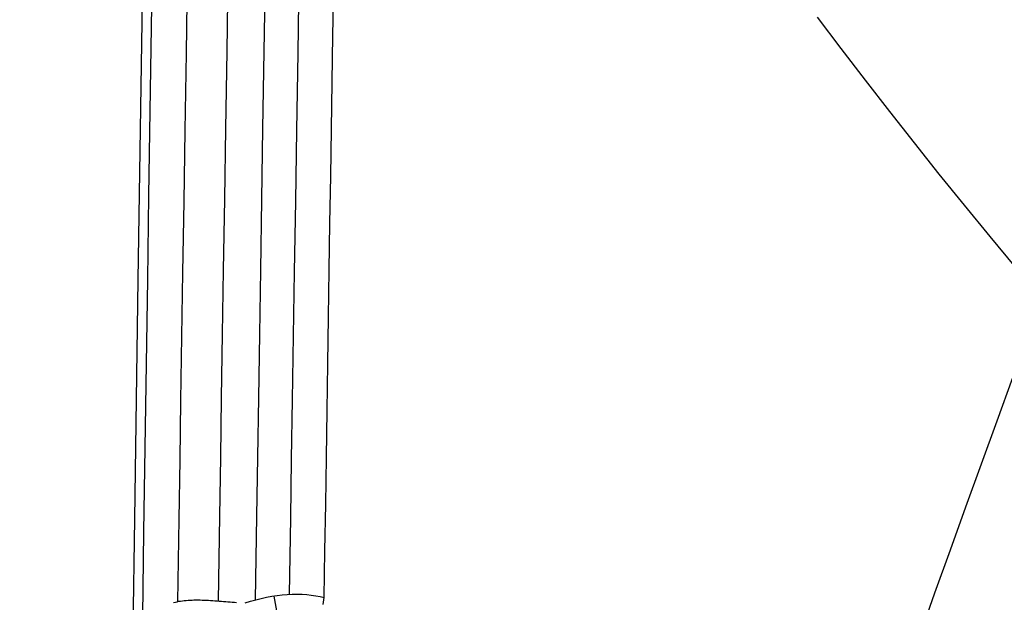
# Model space of a CAD drawing. Extents: x -19 to 1160, y -2382 to -1354.
# Tile 46 of 69: x 513.16 to 521.9, y -1859.8 to -1854.63. Entities that reach past the tile are written whole.
import ezdxf

# ---------------------------------------------------------------- set-up
doc = ezdxf.new("R2010")
doc.units = 0
doc.layers.add('1', color=7, linetype='CONTINUOUS')

msp = doc.modelspace()

# ---------------------------------------------------------------- linework, layer by layer
at = {"layer": '1', "color": 7, "extrusion": (0.999889, -0.014895, 1.33442e-07)}
msp.add_lwpolyline([(-1851.9928, 28.5462), (-1851.6866, 28.6079), (-1851.36, 28.6699), (-1851.0147, 28.7321), (-1850.6524, 28.7943), (-1850.2748, 28.8564), (-1849.8838, 28.918), (-1849.4809, 28.9791), (-1849.068, 29.0395), (-1848.6468, 29.0989), (-1848.219, 29.1573), (-1847.3506, 29.2699), (-1846.4766, 29.3757), (-1845.611, 29.4735), (-1844.7657, 29.5618), (-1843.9459, 29.6403), (-1843.1547, 29.709), (-1842.3955, 29.7677), (-1841.6694, 29.8165), (-1840.9694, 29.8565), (-1840.2863, 29.8891), (-1839.611, 29.9156), (-1838.9344, 29.9372), (-1838.2474, 29.9554), (-1836.8055, 29.9866)], dxfattribs=at)
at = {"layer": '1', "color": 7, "extrusion": (0.999864, -0.015502, -0.005659)}
msp.add_lwpolyline([(-1841.2707, 43.2839), (-1842.1309, 43.2786), (-1842.9905, 43.2761), (-1843.8495, 43.2764), (-1844.7079, 43.2795), (-1845.5658, 43.2853), (-1846.423, 43.2939), (-1847.2797, 43.3054), (-1848.1358, 43.3196), (-1848.9913, 43.3366), (-1849.8463, 43.3564), (-1850.7006, 43.379), (-1851.5544, 43.4044), (-1852.4076, 43.4326), (-1853.2602, 43.4636), (-1854.1122, 43.4973), (-1854.9636, 43.5339), (-1855.8145, 43.5732), (-1856.6648, 43.6154), (-1857.5145, 43.6603), (-1858.3636, 43.708), (-1859.2121, 43.7585), (-1860.06, 43.8118), (-1860.9074, 43.8679), (-1861.7542, 43.9268), (-1862.6004, 43.9885), (-1863.446, 44.0529), (-1864.291, 44.1202), (-1865.1354, 44.1902), (-1865.9793, 44.2631), (-1866.8226, 44.3387), (-1867.6653, 44.4171), (-1868.5074, 44.4983), (-1869.3489, 44.5823), (-1870.1898, 44.6691), (-1871.0302, 44.7587), (-1871.87, 44.8511), (-1872.7092, 44.9462), (-1873.5478, 45.0442), (-1874.3858, 45.1449), (-1875.2233, 45.2485), (-1876.0601, 45.3548), (-1876.8964, 45.4639), (-1877.7321, 45.5758), (-1878.5672, 45.6905), (-1879.4018, 45.808), (-1880.2357, 45.9283), (-1881.0691, 46.0514), (-1881.9019, 46.1772), (-1882.7341, 46.3059), (-1883.5657, 46.4373), (-1884.3967, 46.5716), (-1885.2272, 46.7086), (-1886.0571, 46.8484), (-1886.8864, 46.991), (-1887.7151, 47.1364), (-1888.5432, 47.2846), (-1889.3707, 47.4356), (-1890.1977, 47.5894), (-1891.0241, 47.7459), (-1891.8498, 47.9053), (-1892.6751, 48.0674), (-1893.4997, 48.2324), (-1894.3237, 48.4001), (-1895.1472, 48.5706), (-1895.9701, 48.7439), (-1896.7924, 48.92), (-1897.6141, 49.0989), (-1898.4352, 49.2806), (-1899.2557, 49.4651), (-1900.0757, 49.6523), (-1900.8951, 49.8424), (-1901.7139, 50.0352), (-1902.5321, 50.2309), (-1903.3497, 50.4293), (-1904.1668, 50.6305), (-1904.9832, 50.8345), (-1905.7991, 51.0413), (-1906.6144, 51.2509), (-1907.4291, 51.4633), (-1908.2433, 51.6785), (-1909.0568, 51.8964), (-1909.8698, 52.1172), (-1910.6822, 52.3407), (-1911.494, 52.5671), (-1912.3052, 52.7962), (-1913.1158, 53.0281), (-1913.9259, 53.2628), (-1914.7354, 53.5003), (-1915.5442, 53.7406), (-1916.3525, 53.9837), (-1917.1603, 54.2296), (-1917.9674, 54.4782), (-1918.774, 54.7297), (-1919.5799, 54.9839), (-1920.3853, 55.241), (-1921.1901, 55.5008), (-1921.9944, 55.7634), (-1922.798, 56.0288), (-1923.6011, 56.297), (-1924.4035, 56.568), (-1925.2054, 56.8418), (-1926.0068, 57.1184), (-1926.8075, 57.3977), (-1927.6076, 57.6799), (-1928.4072, 57.9649), (-1929.2062, 58.2526), (-1930.0046, 58.5431), (-1930.8024, 58.8364), (-1931.5996, 59.1325), (-1932.3963, 59.4314), (-1933.1923, 59.7331), (-1933.9878, 60.0376), (-1934.7827, 60.3449), (-1935.577, 60.655), (-1936.3708, 60.9678), (-1937.1639, 61.2835), (-1937.9565, 61.6019), (-1938.7485, 61.9231), (-1939.5399, 62.2472), (-1940.3307, 62.574), (-1941.1209, 62.9036), (-1941.9106, 63.236), (-1942.6996, 63.5711), (-1943.4881, 63.9091), (-1944.276, 64.2499), (-1945.0634, 64.5934), (-1945.8501, 64.9398), (-1946.6363, 65.2889)], dxfattribs=at)
at = {"layer": '1', "color": 7, "extrusion": (0.835861, 0.02457, 0.54839)}
msp.add_lwpolyline([(-1972.6845, -196.7983), (-1971.8525, -197.1131), (-1971.0202, -197.4254), (-1970.1877, -197.7355), (-1969.3549, -198.0431), (-1968.5219, -198.3484), (-1967.6887, -198.6513), (-1966.8552, -198.9519), (-1966.0214, -199.2501), (-1965.1874, -199.5459), (-1964.3532, -199.8393), (-1963.5187, -200.1304), (-1962.6839, -200.4192), (-1961.8489, -200.7055), (-1961.0137, -200.9896), (-1960.1782, -201.2712), (-1959.3425, -201.5505), (-1958.5065, -201.8274), (-1957.6703, -202.1019), (-1956.8338, -202.3741), (-1955.9971, -202.6439), (-1955.1601, -202.9114), (-1954.3229, -203.1765), (-1953.4854, -203.4392), (-1952.6477, -203.6996), (-1951.8097, -203.9576), (-1950.9715, -204.2132), (-1950.1331, -204.4665), (-1949.2944, -204.7174), (-1948.4554, -204.9659), (-1947.6162, -205.2121), (-1946.7768, -205.4559), (-1945.9371, -205.6974), (-1945.0971, -205.9364), (-1944.2569, -206.1732), (-1943.4165, -206.4075), (-1942.5758, -206.6395), (-1941.7349, -206.8691), (-1940.8937, -207.0964), (-1940.0523, -207.3213), (-1939.2106, -207.5438), (-1938.3687, -207.764), (-1937.5265, -207.9818), (-1936.6841, -208.1973), (-1935.8414, -208.4103), (-1934.9985, -208.621), (-1934.1554, -208.8294), (-1933.312, -209.0354), (-1932.4683, -209.239), (-1931.6244, -209.4403), (-1930.7803, -209.6392), (-1929.9359, -209.8357), (-1929.0912, -210.0298), (-1928.2463, -210.2216), (-1927.4012, -210.4111), (-1926.5558, -210.5982), (-1925.7102, -210.7829), (-1924.8643, -210.9652), (-1924.0182, -211.1452), (-1923.1718, -211.3228), (-1922.3252, -211.498), (-1921.4783, -211.6709), (-1920.6312, -211.8414), (-1919.7838, -212.0096), (-1918.9362, -212.1754), (-1918.0883, -212.3388), (-1917.2402, -212.4999), (-1916.3919, -212.6586), (-1915.5433, -212.8149), (-1914.6944, -212.9689), (-1913.8453, -213.1205), (-1912.996, -213.2697), (-1912.1464, -213.4166), (-1911.2965, -213.5611), (-1910.4465, -213.7033), (-1909.5961, -213.8431), (-1908.7455, -213.9805), (-1907.8947, -214.1156), (-1907.0436, -214.2483), (-1906.1923, -214.3786), (-1905.3407, -214.5065), (-1904.4889, -214.6321), (-1903.6368, -214.7554), (-1902.7845, -214.8763), (-1901.932, -214.9948), (-1901.0792, -215.1109), (-1900.2261, -215.2247), (-1899.3728, -215.3361), (-1898.5192, -215.4451), (-1897.6654, -215.5518), (-1896.8114, -215.6562), (-1895.9571, -215.7581), (-1895.1026, -215.8577), (-1894.2478, -215.9549), (-1893.3927, -216.0498), (-1892.5374, -216.1423), (-1891.6819, -216.2324), (-1890.8261, -216.3202), (-1889.9701, -216.4056), (-1889.1138, -216.4887), (-1888.2573, -216.5693), (-1887.4005, -216.6477), (-1886.5435, -216.7236), (-1885.6863, -216.7972), (-1884.8287, -216.8684), (-1883.971, -216.9373), (-1883.113, -217.0038), (-1882.2547, -217.0679), (-1881.3962, -217.1297), (-1880.5375, -217.1891), (-1879.6785, -217.2461), (-1878.8192, -217.3008), (-1877.9597, -217.3531), (-1877.1, -217.403), (-1876.24, -217.4506), (-1875.3798, -217.4958), (-1874.5193, -217.5387), (-1873.6586, -217.5792), (-1872.7976, -217.6173), (-1871.9364, -217.6531), (-1871.0749, -217.6864), (-1870.2132, -217.7175), (-1869.3512, -217.7461), (-1868.489, -217.7724), (-1867.6265, -217.7964), (-1866.7638, -217.818), (-1865.9009, -217.8372), (-1865.0377, -217.854), (-1864.1742, -217.8685)], dxfattribs=at)
at = {"layer": '1', "color": 7, "extrusion": (0.01478, 0.992043, 0.125032)}
msp.add_lwpolyline([(-541.8207, 260.0184), (-541.8214, 259.9899), (-541.8231, 259.9615), (-541.8257, 259.933), (-541.8292, 259.9046), (-541.8336, 259.8762), (-541.8389, 259.8479), (-541.845, 259.8197), (-541.8519, 259.7917), (-541.8597, 259.7638), (-541.8682, 259.7361), (-541.8775, 259.7086), (-541.8875, 259.6813), (-541.8983, 259.6544), (-541.9098, 259.6277), (-541.922, 259.6013), (-541.9348, 259.5753), (-541.9483, 259.5497), (-541.9625, 259.5244), (-541.9772, 259.4996), (-541.9925, 259.4753), (-542.0084, 259.4514), (-542.0249, 259.428), (-542.0419, 259.4052), (-542.0594, 259.3829), (-542.0774, 259.3612), (-542.0958, 259.3401), (-542.1147, 259.3196), (-542.1341, 259.2998), (-542.1538, 259.2807), (-542.174, 259.2623), (-542.1945, 259.2447), (-542.2154, 259.2278), (-542.237, 259.2115), (-542.2589, 259.1959), (-542.2811, 259.1811), (-542.3035, 259.1672), (-542.3261, 259.1539), (-542.3489, 259.1414), (-542.3717, 259.1297), (-542.3947, 259.1187), (-542.4177, 259.1083), (-542.4407, 259.0987), (-542.4636, 259.0897), (-542.4865, 259.0813), (-542.5093, 259.0736), (-542.5319, 259.0665), (-542.5543, 259.06), (-542.5765, 259.0541), (-542.5985, 259.0488), (-542.6202, 259.044), (-542.6416, 259.0398), (-542.6629, 259.0361), (-542.6839, 259.0329), (-542.7048, 259.0302), (-542.7254, 259.028), (-542.7459, 259.0263), (-542.7663, 259.025), (-542.7865, 259.0241), (-542.8066, 259.0237), (-542.8266, 259.0237), (-542.8464, 259.0241), (-542.8663, 259.0249), (-542.886, 259.026), (-542.9057, 259.0275), (-542.9428, 259.0313), (-542.9613, 259.0336), (-542.9798, 259.0363), (-542.9983, 259.0394), (-543.0169, 259.0429), (-543.0355, 259.0467), (-543.0541, 259.0509), (-543.0728, 259.0556), (-543.0916, 259.0607), (-543.1104, 259.0662), (-543.1293, 259.0722), (-543.1484, 259.0787), (-543.1675, 259.0857), (-543.1868, 259.0932), (-543.2062, 259.1012), (-543.2258, 259.1097), (-543.2454, 259.1188), (-543.2652, 259.1284), (-543.285, 259.1386), (-543.3049, 259.1494), (-543.3247, 259.1607), (-543.3445, 259.1726), (-543.3643, 259.185), (-543.384, 259.1981), (-543.4036, 259.2117), (-543.423, 259.2259), (-543.4423, 259.2408), (-543.4613, 259.2562), (-543.4802, 259.2722), (-543.4987, 259.2889), (-543.517, 259.3062)], dxfattribs=at)
at = {"layer": '1', "color": 7, "extrusion": (0.014764, 0.990972, 0.133252)}
msp.add_lwpolyline([(-541.8207, 275.1755), (-541.8213, 275.147), (-541.823, 275.1185), (-541.8255, 275.09), (-541.829, 275.0615), (-541.8333, 275.0331), (-541.8385, 275.0047), (-541.8446, 274.9765), (-541.8515, 274.9484), (-541.8592, 274.9204), (-541.8677, 274.8927), (-541.877, 274.8651), (-541.887, 274.8378), (-541.8977, 274.8108), (-541.9092, 274.784), (-541.9214, 274.7576), (-541.9342, 274.7315), (-541.9477, 274.7058), (-541.9618, 274.6805), (-541.9766, 274.6557), (-541.9919, 274.6313), (-542.0078, 274.6073), (-542.0242, 274.5839), (-542.0412, 274.561), (-542.0587, 274.5386), (-542.0767, 274.5169), (-542.0952, 274.4957), (-542.1142, 274.4752), (-542.1335, 274.4554), (-542.1533, 274.4362), (-542.1735, 274.4178), (-542.194, 274.4001), (-542.2149, 274.3832), (-542.2365, 274.3668), (-542.2584, 274.3512), (-542.2806, 274.3365), (-542.303, 274.3225), (-542.3256, 274.3092), (-542.3483, 274.2967), (-542.3712, 274.285), (-542.3941, 274.2739), (-542.4171, 274.2636), (-542.4401, 274.2539), (-542.4631, 274.2449), (-542.4859, 274.2365), (-542.5087, 274.2288), (-542.5313, 274.2217), (-542.5537, 274.2152), (-542.5759, 274.2093), (-542.5979, 274.2039), (-542.6196, 274.1991), (-542.6411, 274.1949), (-542.6623, 274.1912), (-542.6833, 274.188), (-542.7042, 274.1853), (-542.7248, 274.1831), (-542.7453, 274.1813), (-542.7657, 274.18), (-542.7859, 274.1792), (-542.806, 274.1787), (-542.826, 274.1787), (-542.8459, 274.1791), (-542.8657, 274.1798), (-542.8854, 274.181), (-542.9051, 274.1825), (-542.9422, 274.1862), (-542.9607, 274.1885), (-542.9792, 274.1912), (-542.9977, 274.1943), (-543.0163, 274.1977), (-543.0349, 274.2016), (-543.0535, 274.2058), (-543.0722, 274.2104), (-543.091, 274.2155), (-543.1098, 274.2211), (-543.1288, 274.2271), (-543.1478, 274.2335), (-543.167, 274.2405), (-543.1863, 274.248), (-543.2057, 274.256), (-543.2252, 274.2645), (-543.2449, 274.2736), (-543.2647, 274.2832), (-543.2845, 274.2934), (-543.3043, 274.3041), (-543.3242, 274.3154), (-543.344, 274.3273), (-543.3638, 274.3397), (-543.3835, 274.3528), (-543.4031, 274.3664), (-543.4225, 274.3806), (-543.4418, 274.3954), (-543.4609, 274.4108), (-543.4797, 274.4269), (-543.4983, 274.4435), (-543.5166, 274.4608)], dxfattribs=at)
at = {"layer": '1', "color": 7, "extrusion": (0.014748, 0.989923, 0.140838)}
msp.add_lwpolyline([(-541.8207, 289.1682), (-541.8212, 289.1396), (-541.8228, 289.111), (-541.8252, 289.0824), (-541.8286, 289.0538), (-541.8329, 289.0253), (-541.838, 288.9969), (-541.844, 288.9686), (-541.8509, 288.9404), (-541.8585, 288.9123), (-541.867, 288.8845), (-541.8762, 288.8568), (-541.8862, 288.8294), (-541.897, 288.8023), (-541.9084, 288.7755), (-541.9206, 288.749), (-541.9334, 288.7228), (-541.9469, 288.697), (-541.961, 288.6716), (-541.9757, 288.6466), (-541.9911, 288.6221), (-542.007, 288.5981), (-542.0235, 288.5746), (-542.0405, 288.5516), (-542.058, 288.5292), (-542.076, 288.5073), (-542.0945, 288.4861), (-542.1135, 288.4655), (-542.1329, 288.4456), (-542.1527, 288.4264), (-542.173, 288.4079), (-542.1936, 288.3901), (-542.2145, 288.3731), (-542.2361, 288.3568), (-542.258, 288.3412), (-542.2801, 288.3264), (-542.3025, 288.3124), (-542.3251, 288.2991), (-542.3478, 288.2866), (-542.3707, 288.2748), (-542.3936, 288.2638), (-542.4166, 288.2534), (-542.4396, 288.2437), (-542.4626, 288.2347), (-542.4854, 288.2263), (-542.5082, 288.2186), (-542.5308, 288.2115), (-542.5532, 288.205), (-542.5754, 288.199), (-542.5974, 288.1937), (-542.6191, 288.1889), (-542.6405, 288.1846), (-542.6618, 288.1809), (-542.6828, 288.1777), (-542.7036, 288.175), (-542.7243, 288.1727), (-542.7448, 288.171), (-542.7651, 288.1697), (-542.7853, 288.1688), (-542.8054, 288.1684), (-542.8254, 288.1683), (-542.8453, 288.1687), (-542.8651, 288.1694), (-542.8849, 288.1706), (-542.9046, 288.172), (-542.9417, 288.1758), (-542.9602, 288.1781), (-542.9787, 288.1808), (-542.9972, 288.1838), (-543.0158, 288.1873), (-543.0344, 288.1911), (-543.053, 288.1953), (-543.0717, 288.1999), (-543.0905, 288.205), (-543.1093, 288.2105), (-543.1283, 288.2165), (-543.1473, 288.223), (-543.1665, 288.2299), (-543.1858, 288.2374), (-543.2052, 288.2454), (-543.2247, 288.2539), (-543.2444, 288.263), (-543.2642, 288.2726), (-543.284, 288.2828), (-543.3039, 288.2935), (-543.3237, 288.3048), (-543.3436, 288.3166), (-543.3634, 288.3291), (-543.3831, 288.3421), (-543.4027, 288.3557), (-543.4221, 288.3699), (-543.4414, 288.3847), (-543.4605, 288.4001), (-543.4793, 288.4161), (-543.4979, 288.4328), (-543.5162, 288.4501)], dxfattribs=at)
at = {"layer": '1', "color": 7, "extrusion": (0.014731, 0.988814, 0.148425)}
msp.add_lwpolyline([(-541.8207, 303.167), (-541.8211, 303.1383), (-541.8225, 303.1096), (-541.8249, 303.0809), (-541.8282, 303.0522), (-541.8324, 303.0236), (-541.8374, 302.9951), (-541.8434, 302.9666), (-541.8502, 302.9383), (-541.8578, 302.9102), (-541.8662, 302.8822), (-541.8754, 302.8545), (-541.8853, 302.8269), (-541.896, 302.7997), (-541.9075, 302.7727), (-541.9196, 302.7461), (-541.9324, 302.7198), (-541.9459, 302.6939), (-541.96, 302.6684), (-541.9748, 302.6433), (-541.9901, 302.6187), (-542.0061, 302.5945), (-542.0226, 302.5709), (-542.0396, 302.5478), (-542.0572, 302.5253), (-542.0752, 302.5034), (-542.0938, 302.482), (-542.1128, 302.4614), (-542.1323, 302.4413), (-542.1521, 302.422), (-542.1724, 302.4035), (-542.1931, 302.3856), (-542.2141, 302.3686), (-542.2357, 302.3522), (-542.2575, 302.3366), (-542.2797, 302.3218), (-542.3021, 302.3078), (-542.3246, 302.2945), (-542.3474, 302.282), (-542.3702, 302.2702), (-542.3932, 302.2591), (-542.4161, 302.2487), (-542.4391, 302.239), (-542.4621, 302.23), (-542.4849, 302.2216), (-542.5077, 302.2139), (-542.5303, 302.2068), (-542.5527, 302.2002), (-542.5749, 302.1943), (-542.5969, 302.1889), (-542.6185, 302.1841), (-542.64, 302.1798), (-542.6612, 302.1761), (-542.6823, 302.1729), (-542.7031, 302.1702), (-542.7238, 302.1679), (-542.7442, 302.1661), (-542.7646, 302.1648), (-542.7848, 302.1639), (-542.8049, 302.1635), (-542.8249, 302.1634), (-542.8448, 302.1638), (-542.8646, 302.1645), (-542.8844, 302.1657), (-542.9041, 302.1671), (-542.9411, 302.1708), (-542.9596, 302.1731), (-542.9782, 302.1758), (-542.9967, 302.1789), (-543.0152, 302.1823), (-543.0338, 302.1861), (-543.0525, 302.1903), (-543.0712, 302.1949), (-543.09, 302.2), (-543.1088, 302.2055), (-543.1278, 302.2115), (-543.1468, 302.2179), (-543.166, 302.2249), (-543.1853, 302.2323), (-543.2047, 302.2403), (-543.2243, 302.2488), (-543.2439, 302.2579), (-543.2637, 302.2675), (-543.2836, 302.2776), (-543.3034, 302.2883), (-543.3233, 302.2996), (-543.3431, 302.3115), (-543.3629, 302.3239), (-543.3826, 302.3369), (-543.4022, 302.3505), (-543.4217, 302.3647), (-543.441, 302.3795), (-543.4601, 302.3949), (-543.4789, 302.4109), (-543.4975, 302.4276), (-543.5159, 302.4448)], dxfattribs=at)
at = {"layer": '1', "color": 7, "extrusion": (0.014716, 0.987761, 0.155278)}
msp.add_lwpolyline([(-541.8207, 315.812), (-541.821, 315.7833), (-541.8223, 315.7545), (-541.8246, 315.7257), (-541.8278, 315.697), (-541.8319, 315.6683), (-541.8369, 315.6396), (-541.8428, 315.6111), (-541.8495, 315.5827), (-541.8571, 315.5544), (-541.8655, 315.5264), (-541.8746, 315.4985), (-541.8846, 315.4709), (-541.8952, 315.4435), (-541.9067, 315.4165), (-541.9188, 315.3897), (-541.9316, 315.3633), (-541.9451, 315.3373), (-541.9592, 315.3117), (-541.974, 315.2865), (-541.9893, 315.2618), (-542.0053, 315.2376), (-542.0218, 315.2139), (-542.0389, 315.1907), (-542.0565, 315.168), (-542.0746, 315.146), (-542.0931, 315.1246), (-542.1122, 315.1038), (-542.1317, 315.0838), (-542.1516, 315.0644), (-542.1719, 315.0457), (-542.1926, 315.0278), (-542.2137, 315.0107), (-542.2353, 314.9943), (-542.2571, 314.9787), (-542.2793, 314.9639), (-542.3017, 314.9499), (-542.3242, 314.9366), (-542.347, 314.9241), (-542.3698, 314.9123), (-542.3927, 314.9012), (-542.4157, 314.8908), (-542.4387, 314.8811), (-542.4616, 314.872), (-542.4845, 314.8637), (-542.5072, 314.8559), (-542.5298, 314.8488), (-542.5523, 314.8422), (-542.5744, 314.8363), (-542.5964, 314.8309), (-542.6181, 314.8261), (-542.6395, 314.8218), (-542.6608, 314.818), (-542.6818, 314.8148), (-542.7026, 314.8121), (-542.7233, 314.8098), (-542.7438, 314.808), (-542.7641, 314.8067), (-542.7843, 314.8058), (-542.8044, 314.8054), (-542.8244, 314.8053), (-542.8443, 314.8057), (-542.8641, 314.8064), (-542.8839, 314.8075), (-542.9036, 314.8089), (-542.9406, 314.8126), (-542.9592, 314.8149), (-542.9777, 314.8176), (-542.9962, 314.8206), (-543.0148, 314.824), (-543.0334, 314.8278), (-543.052, 314.832), (-543.0707, 314.8367), (-543.0895, 314.8417), (-543.1083, 314.8472), (-543.1273, 314.8532), (-543.1464, 314.8596), (-543.1655, 314.8666), (-543.1848, 314.874), (-543.2042, 314.882), (-543.2238, 314.8905), (-543.2435, 314.8995), (-543.2633, 314.9091), (-543.2831, 314.9193), (-543.303, 314.93), (-543.3229, 314.9412), (-543.3427, 314.9531), (-543.3625, 314.9655), (-543.3823, 314.9785), (-543.4019, 314.9921), (-543.4213, 315.0063), (-543.4406, 315.0211), (-543.4597, 315.0365), (-543.4786, 315.0525), (-543.4972, 315.0691), (-543.5155, 315.0863)], dxfattribs=at)
at = {"layer": '1', "color": 7, "extrusion": (0.014699, 0.986661, 0.162126)}
msp.add_lwpolyline([(-541.8207, 328.4513), (-541.821, 328.4225), (-541.8222, 328.3937), (-541.8244, 328.3648), (-541.8275, 328.336), (-541.8316, 328.3072), (-541.8365, 328.2785), (-541.8424, 328.2499), (-541.849, 328.2214), (-541.8566, 328.1931), (-541.8649, 328.1649), (-541.874, 328.137), (-541.8839, 328.1093), (-541.8946, 328.0819), (-541.906, 328.0548), (-541.9181, 328.0279), (-541.9309, 328.0015), (-541.9444, 327.9754), (-541.9585, 327.9497), (-541.9733, 327.9244), (-541.9886, 327.8996), (-542.0046, 327.8753), (-542.0211, 327.8515), (-542.0382, 327.8283), (-542.0558, 327.8056), (-542.074, 327.7835), (-542.0926, 327.762), (-542.1116, 327.7412), (-542.1312, 327.721), (-542.1511, 327.7016), (-542.1715, 327.6829), (-542.1922, 327.6649), (-542.2133, 327.6478), (-542.2349, 327.6314), (-542.2568, 327.6157), (-542.2789, 327.6009), (-542.3013, 327.5869), (-542.3238, 327.5736), (-542.3465, 327.5611), (-542.3694, 327.5492), (-542.3923, 327.5381), (-542.4153, 327.5277), (-542.4382, 327.518), (-542.4612, 327.509), (-542.484, 327.5006), (-542.5068, 327.4928), (-542.5294, 327.4856), (-542.5518, 327.4791), (-542.574, 327.4731), (-542.5959, 327.4678), (-542.6176, 327.4629), (-542.6391, 327.4586), (-542.6603, 327.4549), (-542.6813, 327.4516), (-542.7022, 327.4489), (-542.7228, 327.4466), (-542.7433, 327.4448), (-542.7636, 327.4435), (-542.7839, 327.4426), (-542.8039, 327.4421), (-542.8239, 327.4421), (-542.8438, 327.4424), (-542.8636, 327.4431), (-542.8834, 327.4442), (-542.9031, 327.4456), (-542.9402, 327.4493), (-542.9587, 327.4516), (-542.9772, 327.4543), (-542.9957, 327.4573), (-543.0143, 327.4607), (-543.0329, 327.4645), (-543.0516, 327.4687), (-543.0703, 327.4733), (-543.089, 327.4784), (-543.1079, 327.4838), (-543.1268, 327.4898), (-543.1459, 327.4962), (-543.1651, 327.5032), (-543.1844, 327.5106), (-543.2038, 327.5186), (-543.2234, 327.5271), (-543.2431, 327.5361), (-543.2629, 327.5457), (-543.2827, 327.5558), (-543.3026, 327.5665), (-543.3225, 327.5778), (-543.3423, 327.5896), (-543.3622, 327.602), (-543.3819, 327.615), (-543.4015, 327.6286), (-543.421, 327.6428), (-543.4403, 327.6576), (-543.4594, 327.6729), (-543.4782, 327.6889), (-543.4969, 327.7056), (-543.5152, 327.7228)], dxfattribs=at)
at = {"layer": '1', "color": 7, "extrusion": (0.014683, 0.985596, 0.168477)}
msp.add_lwpolyline([(-541.8207, 340.1755), (-541.8209, 340.1467), (-541.8221, 340.1178), (-541.8243, 340.089), (-541.8274, 340.0601), (-541.8314, 340.0313), (-541.8363, 340.0026), (-541.8421, 339.9739), (-541.8488, 339.9454), (-541.8563, 339.917), (-541.8646, 339.8889), (-541.8737, 339.8609), (-541.8836, 339.8332), (-541.8943, 339.8057), (-541.9056, 339.7785), (-541.9177, 339.7517), (-541.9305, 339.7252), (-541.944, 339.699), (-541.9581, 339.6733), (-541.9729, 339.648), (-541.9882, 339.6232), (-542.0042, 339.5988), (-542.0207, 339.575), (-542.0378, 339.5517), (-542.0554, 339.529), (-542.0735, 339.5069), (-542.0922, 339.4854), (-542.1112, 339.4645), (-542.1308, 339.4443), (-542.1507, 339.4249), (-542.1711, 339.4061), (-542.1919, 339.3882), (-542.213, 339.371), (-542.2345, 339.3545), (-542.2564, 339.3389), (-542.2785, 339.3241), (-542.3009, 339.31), (-542.3234, 339.2967), (-542.3462, 339.2842), (-542.369, 339.2724), (-542.3919, 339.2613), (-542.4149, 339.2509), (-542.4378, 339.2411), (-542.4608, 339.2321), (-542.4836, 339.2236), (-542.5064, 339.2159), (-542.529, 339.2087), (-542.5514, 339.2021), (-542.5736, 339.1962), (-542.5955, 339.1908), (-542.6172, 339.1859), (-542.6386, 339.1816), (-542.6599, 339.1779), (-542.6809, 339.1746), (-542.7017, 339.1719), (-542.7224, 339.1696), (-542.7429, 339.1678), (-542.7632, 339.1664), (-542.7834, 339.1655), (-542.8035, 339.1651), (-542.8235, 339.165), (-542.8434, 339.1653), (-542.8632, 339.166), (-542.883, 339.1671), (-542.9027, 339.1685), (-542.9397, 339.1722), (-542.9583, 339.1745), (-542.9768, 339.1772), (-542.9953, 339.1802), (-543.0139, 339.1836), (-543.0325, 339.1873), (-543.0511, 339.1915), (-543.0698, 339.1961), (-543.0886, 339.2012), (-543.1075, 339.2067), (-543.1264, 339.2126), (-543.1455, 339.219), (-543.1647, 339.2259), (-543.184, 339.2334), (-543.2034, 339.2413), (-543.223, 339.2498), (-543.2427, 339.2588), (-543.2625, 339.2684), (-543.2823, 339.2785), (-543.3022, 339.2892), (-543.3221, 339.3005), (-543.342, 339.3123), (-543.3618, 339.3247), (-543.3815, 339.3377), (-543.4011, 339.3513), (-543.4206, 339.3654), (-543.4399, 339.3802), (-543.459, 339.3956), (-543.4779, 339.4116), (-543.4966, 339.4282), (-543.5149, 339.4454)], dxfattribs=at)
at = {"layer": '1', "color": 7, "extrusion": (0.014667, 0.984491, 0.174821)}
msp.add_lwpolyline([(-541.8207, 351.8862), (-541.821, 351.8575), (-541.8222, 351.8286), (-541.8244, 351.7998), (-541.8275, 351.771), (-541.8316, 351.7423), (-541.8365, 351.7136), (-541.8424, 351.685), (-541.849, 351.6565), (-541.8565, 351.6282), (-541.8649, 351.6001), (-541.874, 351.5722), (-541.8839, 351.5446), (-541.8945, 351.5172), (-541.9059, 351.49), (-541.918, 351.4632), (-541.9308, 351.4368), (-541.9442, 351.4107), (-541.9583, 351.3851), (-541.973, 351.3598), (-541.9884, 351.335), (-542.0043, 351.3108), (-542.0208, 351.287), (-542.0379, 351.2637), (-542.0554, 351.241), (-542.0735, 351.219), (-542.0921, 351.1975), (-542.1111, 351.1767), (-542.1306, 351.1565), (-542.1505, 351.1371), (-542.1709, 351.1184), (-542.1916, 351.1005), (-542.2127, 351.0833), (-542.2342, 351.0669), (-542.256, 351.0512), (-542.2782, 351.0364), (-542.3005, 351.0223), (-542.3231, 351.009), (-542.3458, 350.9965), (-542.3686, 350.9846), (-542.3915, 350.9735), (-542.4145, 350.9631), (-542.4374, 350.9534), (-542.4604, 350.9443), (-542.4832, 350.9359), (-542.506, 350.9281), (-542.5286, 350.9209), (-542.551, 350.9143), (-542.5732, 350.9084), (-542.5951, 350.903), (-542.6168, 350.8981), (-542.6382, 350.8938), (-542.6594, 350.89), (-542.6805, 350.8868), (-542.7013, 350.884), (-542.7219, 350.8817), (-542.7424, 350.8799), (-542.7628, 350.8785), (-542.783, 350.8776), (-542.8031, 350.8771), (-542.8231, 350.8771), (-542.843, 350.8774), (-542.8628, 350.8781), (-542.8825, 350.8792), (-542.9023, 350.8806), (-542.9393, 350.8842), (-542.9578, 350.8865), (-542.9764, 350.8892), (-542.9949, 350.8922), (-543.0135, 350.8956), (-543.0321, 350.8993), (-543.0507, 350.9035), (-543.0694, 350.9081), (-543.0882, 350.9131), (-543.1071, 350.9186), (-543.126, 350.9245), (-543.1451, 350.931), (-543.1643, 350.9379), (-543.1836, 350.9453), (-543.203, 350.9532), (-543.2226, 350.9617), (-543.2423, 350.9707), (-543.2621, 350.9803), (-543.282, 350.9904), (-543.3018, 351.0011), (-543.3217, 351.0123), (-543.3416, 351.0242), (-543.3614, 351.0366), (-543.3812, 351.0495), (-543.4008, 351.0631), (-543.4203, 351.0773), (-543.4396, 351.092), (-543.4587, 351.1074), (-543.4776, 351.1234), (-543.4962, 351.14), (-543.5146, 351.1572)], dxfattribs=at)
at = {"layer": '1', "color": 7, "extrusion": (0.014655, 0.983652, 0.17948)}
msp.add_lwpolyline([(-541.8207, 360.4839), (-541.8211, 360.4553), (-541.8224, 360.4266), (-541.8248, 360.3979), (-541.828, 360.3693), (-541.8321, 360.3406), (-541.8372, 360.3121), (-541.843, 360.2837), (-541.8498, 360.2554), (-541.8573, 360.2272), (-541.8657, 360.1992), (-541.8748, 360.1715), (-541.8847, 360.144), (-541.8954, 360.1167), (-541.9068, 360.0898), (-541.9188, 360.0631), (-541.9316, 360.0368), (-541.945, 360.0109), (-541.9591, 359.9854), (-541.9738, 359.9603), (-541.9891, 359.9356), (-542.005, 359.9115), (-542.0214, 359.8878), (-542.0384, 359.8647), (-542.0559, 359.8422), (-542.0739, 359.8202), (-542.0924, 359.7989), (-542.1114, 359.7782), (-542.1308, 359.7581), (-542.1506, 359.7388), (-542.1708, 359.7202), (-542.1914, 359.7023), (-542.2124, 359.6852), (-542.2339, 359.6688), (-542.2558, 359.6531), (-542.2779, 359.6383), (-542.3002, 359.6242), (-542.3228, 359.6109), (-542.3455, 359.5984), (-542.3683, 359.5865), (-542.3912, 359.5754), (-542.4142, 359.565), (-542.4371, 359.5552), (-542.4601, 359.5461), (-542.4829, 359.5377), (-542.5057, 359.5299), (-542.5283, 359.5227), (-542.5507, 359.5162), (-542.5728, 359.5102), (-542.5948, 359.5048), (-542.6165, 359.4999), (-542.6379, 359.4956), (-542.6591, 359.4918), (-542.6802, 359.4885), (-542.701, 359.4858), (-542.7216, 359.4835), (-542.7421, 359.4817), (-542.7625, 359.4803), (-542.7827, 359.4794), (-542.8028, 359.4789), (-542.8228, 359.4788), (-542.8427, 359.4791), (-542.8625, 359.4798), (-542.8822, 359.4809), (-542.9019, 359.4823), (-542.939, 359.4859), (-542.9575, 359.4882), (-542.976, 359.4908), (-542.9946, 359.4938), (-543.0132, 359.4972), (-543.0318, 359.501), (-543.0504, 359.5052), (-543.0691, 359.5098), (-543.0879, 359.5148), (-543.1068, 359.5202), (-543.1257, 359.5262), (-543.1448, 359.5326), (-543.164, 359.5395), (-543.1833, 359.5469), (-543.2027, 359.5548), (-543.2223, 359.5633), (-543.242, 359.5723), (-543.2618, 359.5819), (-543.2817, 359.592), (-543.3016, 359.6027), (-543.3215, 359.6139), (-543.3414, 359.6257), (-543.3612, 359.6381), (-543.3809, 359.6511), (-543.4005, 359.6647), (-543.42, 359.6788), (-543.4394, 359.6936), (-543.4585, 359.7089), (-543.4774, 359.7249), (-543.496, 359.7415), (-543.5144, 359.7587)], dxfattribs=at)
at = {"layer": '1', "color": 7, "extrusion": (0.014648, 0.983225, 0.181808)}
msp.add_lwpolyline([(-541.8207, 364.7784), (-541.8212, 364.7498), (-541.8226, 364.7213), (-541.8251, 364.6927), (-541.8284, 364.6641), (-541.8326, 364.6356), (-541.8377, 364.6072), (-541.8436, 364.5789), (-541.8504, 364.5507), (-541.858, 364.5227), (-541.8664, 364.4948), (-541.8755, 364.4672), (-541.8855, 364.4398), (-541.8961, 364.4127), (-541.9075, 364.3858), (-541.9196, 364.3593), (-541.9323, 364.3332), (-541.9457, 364.3073), (-541.9598, 364.2819), (-541.9744, 364.257), (-541.9897, 364.2324), (-542.0055, 364.2084), (-542.0219, 364.1848), (-542.0389, 364.1618), (-542.0563, 364.1394), (-542.0743, 364.1175), (-542.0927, 364.0963), (-542.1116, 364.0756), (-542.131, 364.0557), (-542.1507, 364.0364), (-542.1709, 364.0179), (-542.1914, 364.0001), (-542.2123, 363.9831), (-542.2338, 363.9666), (-542.2557, 363.951), (-542.2778, 363.9361), (-542.3001, 363.9221), (-542.3227, 363.9088), (-542.3454, 363.8962), (-542.3682, 363.8843), (-542.3911, 363.8732), (-542.414, 363.8628), (-542.437, 363.853), (-542.4599, 363.8439), (-542.4828, 363.8355), (-542.5055, 363.8277), (-542.5281, 363.8205), (-542.5505, 363.814), (-542.5727, 363.808), (-542.5946, 363.8025), (-542.6163, 363.7977), (-542.6377, 363.7934), (-542.659, 363.7896), (-542.68, 363.7863), (-542.7008, 363.7835), (-542.7215, 363.7812), (-542.742, 363.7794), (-542.7623, 363.7781), (-542.7825, 363.7771), (-542.8026, 363.7766), (-542.8226, 363.7766), (-542.8425, 363.7769), (-542.8623, 363.7776), (-542.8821, 363.7786), (-542.9018, 363.78), (-542.9389, 363.7836), (-542.9574, 363.7859), (-542.9759, 363.7886), (-542.9944, 363.7916), (-543.013, 363.795), (-543.0316, 363.7987), (-543.0503, 363.8029), (-543.069, 363.8075), (-543.0877, 363.8125), (-543.1066, 363.818), (-543.1256, 363.8239), (-543.1446, 363.8303), (-543.1638, 363.8372), (-543.1831, 363.8446), (-543.2026, 363.8525), (-543.2222, 363.861), (-543.2419, 363.87), (-543.2617, 363.8796), (-543.2815, 363.8897), (-543.3014, 363.9004), (-543.3213, 363.9116), (-543.3412, 363.9234), (-543.361, 363.9358), (-543.3808, 363.9488), (-543.4004, 363.9623), (-543.4199, 363.9765), (-543.4392, 363.9912), (-543.4584, 364.0066), (-543.4773, 364.0226), (-543.4959, 364.0392), (-543.5143, 364.0564)], dxfattribs=at)
at = {"layer": '1', "color": 7}
msp.add_lwpolyline([(515.4208, -1859.7429), (515.5314, -1860.3652), (515.6471, -1860.9865), (515.7254, -1861.3921), (515.8059, -1861.7972), (515.8886, -1862.2019), (515.9734, -1862.6062), (516.0688, -1863.0481), (516.1667, -1863.4894), (516.2672, -1863.9301), (516.3704, -1864.3702), (516.4856, -1864.8487), (516.6039, -1865.3264), (516.7253, -1865.8034), (516.8498, -1866.2796), (516.9888, -1866.7972), (517.1315, -1867.3137), (517.2778, -1867.8293), (517.4277, -1868.3438), (517.5949, -1868.9023), (517.7663, -1869.4594), (517.942, -1870.0152)], dxfattribs=at)
for points in [[(515.0956, -1849.0096, 28.8705), (515.0874, -1849.5237, 28.8404), (515.0791, -1850.0475, 28.8067), (515.0707, -1850.5711, 28.7697), (515.0619, -1851.1263, 28.7271), (515.0531, -1851.6812, 28.6808), (515.0436, -1852.2862, 28.6262), (515.034, -1852.8908, 28.5672), (515.0235, -1853.5578, 28.497), (515.013, -1854.2243, 28.4214), (515.0022, -1854.9082, 28.3383), (514.9914, -1855.5914, 28.2494), (514.9815, -1856.2208, 28.1625), (514.9716, -1856.8495, 28.0707), (514.9627, -1857.4169, 27.9836), (514.9538, -1857.9836, 27.8926), (514.9456, -1858.5091, 27.8047), (514.9373, -1859.034, 27.7133), (514.9256, -1859.7841, 27.5767)], [(514.7334, -1849.0137, 29.0419), (514.7253, -1849.5289, 29.0119), (514.717, -1850.0538, 28.9783), (514.7088, -1850.5784, 28.9415), (514.7001, -1851.1347, 28.8989), (514.6913, -1851.6908, 28.8528), (514.6818, -1852.297, 28.7982), (514.6724, -1852.9028, 28.7393), (514.6619, -1853.5713, 28.6692), (514.6515, -1854.2391, 28.5937), (514.6408, -1854.9245, 28.5106), (514.6301, -1855.6092, 28.4218), (514.6203, -1856.24, 28.3348), (514.6105, -1856.87, 28.243), (514.6016, -1857.4386, 28.156), (514.5928, -1858.0065, 28.065), (514.5846, -1858.5332, 27.977), (514.5764, -1859.0592, 27.8855), (514.565, -1859.7929, 27.7522)], [(515.425, -1849.0131, 28.8458), (515.4167, -1849.5271, 28.8155), (515.4084, -1850.0507, 28.7816), (515.4, -1850.5741, 28.7445), (515.3912, -1851.1292, 28.7017), (515.3824, -1851.6839, 28.6552), (515.3728, -1852.2887, 28.6004), (515.3632, -1852.893, 28.5413), (515.3527, -1853.5599, 28.4709), (515.3422, -1854.2261, 28.3952), (515.3314, -1854.9098, 28.3118), (515.3206, -1855.5927, 28.2228), (515.3107, -1856.2219, 28.1357), (515.3008, -1856.8504, 28.0438), (515.2919, -1857.4175, 27.9566), (515.283, -1857.984, 27.8655), (515.2747, -1858.5093, 27.7774), (515.2665, -1859.0341, 27.6859), (515.2548, -1859.7762, 27.5506)], [(515.7249, -1849.0218, 28.9211), (515.7168, -1849.5362, 28.8907), (515.7084, -1850.0603, 28.8565), (515.7001, -1850.5841, 28.8192), (515.6913, -1851.1396, 28.7762), (515.6826, -1851.6948, 28.7295), (515.673, -1852.3001, 28.6745), (515.6635, -1852.905, 28.6151), (515.653, -1853.5724, 28.5445), (515.6425, -1854.2392, 28.4686), (515.6317, -1854.9235, 28.385), (515.621, -1855.607, 28.2957), (515.6111, -1856.2367, 28.2084), (515.6013, -1856.8657, 28.1162), (515.5924, -1857.4333, 28.0288), (515.5835, -1858.0003, 27.9375), (515.5752, -1858.5261, 27.8492), (515.567, -1859.0513, 27.7575), (515.5565, -1859.7254, 27.6347)], [(514.0764, -1866.3451, 39.8258), (514.0889, -1865.5061, 39.7908), (514.1016, -1864.6528, 39.7588), (514.1146, -1863.7819, 39.7294), (514.1279, -1862.8905, 39.7023), (514.1415, -1861.9754, 39.6773), (514.1555, -1861.0335, 39.6541), (514.185, -1859.0568, 39.6117), (514.2166, -1856.9357, 39.5728), (514.2507, -1854.6452, 39.5351), (514.328, -1849.4565, 39.4536)], [(514.2561, -1859.9205, 39.9336), (514.2672, -1859.1738, 39.9121), (514.2784, -1858.4269, 39.8929), (514.2895, -1857.68, 39.876), (514.3007, -1856.9331, 39.8614), (514.3119, -1856.1861, 39.8491), (514.323, -1855.4391, 39.8391), (514.3342, -1854.6921, 39.8315), (514.3454, -1853.945, 39.8262), (514.3566, -1853.198, 39.8232), (514.3678, -1852.4509, 39.8225), (514.379, -1851.7038, 39.8242), (514.3901, -1850.9568, 39.8281), (514.4013, -1850.2098, 39.8344), (514.4126, -1849.4628, 39.8431)], [(515.8678, -1859.7557, 27.8372), (515.8741, -1859.3415, 27.9133), (515.8804, -1858.927, 27.9873), (515.8867, -1858.5121, 28.0592), (515.893, -1858.0968, 28.1289), (515.8993, -1857.6812, 28.1966), (515.9057, -1857.2652, 28.2621), (515.9121, -1856.849, 28.3257), (515.9186, -1856.4324, 28.3871), (515.9252, -1856.0155, 28.4466), (515.9318, -1855.5984, 28.504), (515.9384, -1855.181, 28.5592), (515.945, -1854.7633, 28.6123), (515.9514, -1854.3454, 28.6631)], [(522.0068, -1856.8262, 33.8227), (521.7775, -1856.5506, 33.669), (521.5509, -1856.2745, 33.5155), (521.3269, -1855.9977, 33.3623), (521.1055, -1855.7202, 33.2094), (520.8867, -1855.4421, 33.0567), (520.6705, -1855.1633, 32.9042), (520.4568, -1854.8839, 32.752), (520.2457, -1854.6038, 32.6001)], [(515.8579, -1859.8182, 27.8372), (515.8608, -1859.7966, 27.8372), (515.8641, -1859.7757, 27.8372), (515.8678, -1859.7557, 27.8372)], [(514.5309, -1859.7996, 27.7834), (514.546, -1859.7958, 27.7713), (514.5613, -1859.7923, 27.7594), (514.577, -1859.7892, 27.7477), (514.5929, -1859.7864, 27.7363), (514.6091, -1859.7841, 27.7252), (514.6255, -1859.7821, 27.7144), (514.6423, -1859.7804, 27.7039), (514.6592, -1859.7791, 27.6936), (514.6764, -1859.7781, 27.6836), (514.6938, -1859.7774, 27.674), (514.7115, -1859.7769, 27.6646), (514.7293, -1859.7767, 27.6555), (514.7473, -1859.7768, 27.6468), (514.7655, -1859.777, 27.6384), (514.7838, -1859.7775, 27.6303), (514.8023, -1859.7781, 27.6225), (514.821, -1859.779, 27.6151), (514.8398, -1859.7799, 27.608), (514.8587, -1859.7811, 27.6013), (514.8776, -1859.7823, 27.5949), (514.8967, -1859.7836, 27.5889), (514.9158, -1859.785, 27.5833), (514.9351, -1859.7865, 27.578), (514.9544, -1859.788, 27.5732), (514.9737, -1859.7895, 27.5687), (514.9931, -1859.7911, 27.5645), (515.0125, -1859.7926, 27.5608), (515.0319, -1859.7941, 27.5575), (515.0514, -1859.7956, 27.5546), (515.0708, -1859.7971, 27.5522), (515.0902, -1859.7984, 27.5501)]]:
    msp.add_polyline3d(points, dxfattribs=at)
at = {"layer": '1', "color": 7, "extrusion": (-0.836148, 0.447832, -0.316708)}
msp.add_arc((1345.3839, -494.1371, -1279.0979), 112.3368, 59.123864, 73.577043, dxfattribs=at)
at = {"layer": '1', "color": 7, "extrusion": (0.279239, -0.791254, -0.544007)}
msp.add_arc((-133.161, 1071.3611, 1600.4452), 0.9058, 272.36225, 321.94862, dxfattribs=at)

doc.saveas('drawing.dxf')
